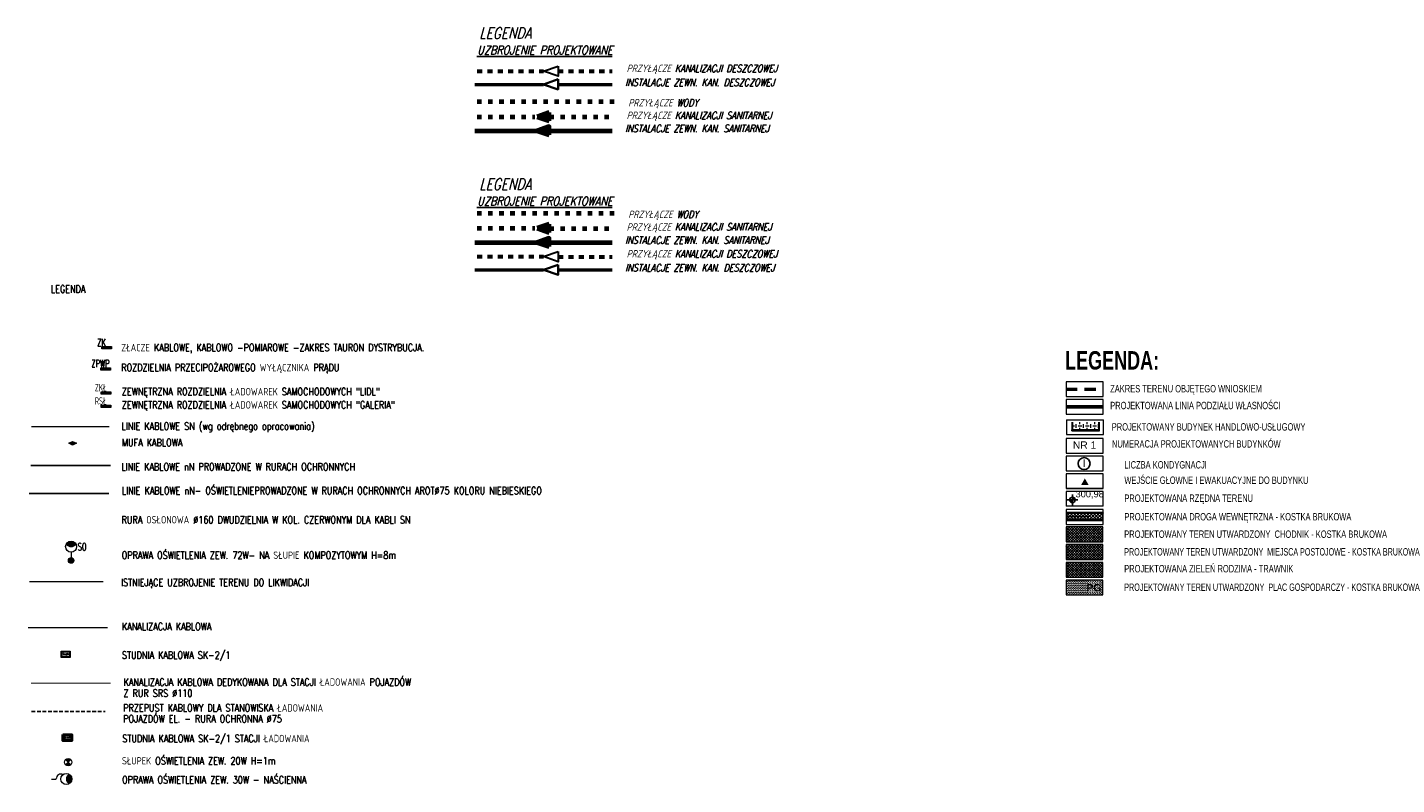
# Model space of a CAD drawing. Header units: metres. Extents: x 6567444 to 13135881, y 5574237 to 11149086.
# Tile 186 of 191: x 6568062 to 6568248, y 5574437 to 5574539. Entities that reach past the tile are written whole.
import ezdxf
from ezdxf.enums import TextEntityAlignment as Align

# ---------------------------------------------------------------- set-up
doc = ezdxf.new("R2010")
doc.units = ezdxf.units.M
for name, pattern in [('_PZT$0$Kropki przerywana 1', [250, 150, -100]), ('Ciągły', [0]), ('ISO03W100', [30, 12, -18]), ('KOR', [1.4, 0.7, -0.7]), ('Kropki i Kreski 2', [250, 150, -50, 0, -50]), ('Kropki przerywana 1', [250, 150, -100]), ('SEL_r', [1.5, 1, -0.5])]:
    doc.linetypes.add(name, pattern=pattern)
for name, color, linetype in [('_PZT$0$FORMA - Arch 01 - PZT 0 ZAKRES OPRACOWANIA', 7, 'Continuous'), ('_TT_PROJ_CHODNIK', 34, 'Continuous'), ('_TT_PROJ_DR_WEW', 165, 'Continuous'), ('_TT_PROJ_MP', 245, 'Continuous'), ('FORMA - Arch 01 - PZT 0 ZAKRES OPRACOWANIA', 7, 'Continuous'), ('FORMA - Arch 01 - PZT 1 Strefy', 7, 'Continuous'), ('FORMA - Arch 01 - PZT 2 Budynki', 7, 'Continuous'), ('FORMA - Arch 01 - PZT-3 Zagospodarowanie', 7, 'Continuous'), ('SEL_atrybut_bloku1', 7, 'Continuous'), ('SEL_atrybut_bloku2', 9, 'Continuous'), ('SEN_atrybut_bloku1', 7, 'Continuous'), ('SEN_atrybut_bloku2', 9, 'Continuous')]:
    doc.layers.add(name, color=color, linetype=linetype)
for name, color, linetype, lineweight in [('_TT_KAN_D_II etap', 116, 'Continuous', 50), ('_TT_KAN_D_PRZYLACZE_II', 114, 'KOR', 60), ('_TT_KAN_S_PRZYLACZE_II etap', 30, 'ISO03W100', 60), ('_TT_KAN_S_ZEWN_II etap', 30, 'Continuous', 70), ('_TT_opis', 7, 'Continuous', 25), ('_TT_PROJ_BUD_E2', 7, 'Ciągły', 0), ('_TT_WODA_PRZYLACZE_II etap', 150, 'ISO03W100', 53), ('SEL_do_likwidacji', 1, 'likwidacja1', 15), ('SEL_kanalizacja_kablowa_nN', 1, 'SEL_knN', 40), ('SEL_mufy_kablowe', 12, 'Continuous', 20), ('SEL_OPIS_legenda', 7, 'Continuous', 18), ('SEL_sieci_kable_nN', 7, 'SEL_eN', 35), ('SEL_sieci_kable_nN_oswietlenie', 7, 'SEL_eNN', 35), ('SEL_sieci_kable_SN', 10, 'SEL_SN', 50), ('SEL_sieci_oswietlenie_oprawy', 152, 'Continuous', 20), ('SEL_sieci_pomocnicza_przerywana', 140, 'SEL_r', 25), ('SEL_zlacze_nN', 1, 'SEL_eN', 20), ('SEN_kanalizacja_kablowa', 7, 'SEN_t', 40), ('SEN_kanalizacja_kablowa_studnie', 30, 'Continuous', 20), ('SEN_studnia_kablowa_typ', 30, 'Continuous', 20)]:
    doc.layers.add(name, color=color, linetype=linetype, lineweight=lineweight)
doc.layers.add('_TT_ZIELEN', color=7, linetype='Continuous', true_color=0xa6ea8e)
doc.styles.add('ARIAL', font='arial.ttf')
doc.styles.add('pzt_11-06-2015 (2)$0$STANDARD', font='SIMPLEX', dxfattribs={"width": 0.8, "oblique": 15.00003})
doc.styles.add('ROMANS', font='romans.shx', dxfattribs={"width": 0.9})
doc.styles.add('STYL_AUTOMATYCZNY_2', font='arial.ttf')
doc.styles.add('STYL_AUTOMATYCZNY_4', font='arial.ttf', dxfattribs={"width": 0.7})
doc.styles.add('STYL_AUTOMATYCZNY_7', font='arial.ttf', dxfattribs={"width": 0.7})
doc.styles.add('STYL_AUTOMATYCZNY_8', font='arial.ttf')
doc.linetypes.add('likwidacja1', pattern='A,0,-1,["X",ROMANS,S=0.6,R=0,X=-0.1,Y=-0.3],-1', length=2)
doc.linetypes.add('SEL_eN', pattern='A,5,["eN",ARIAL,S=1,R=0,X=1.8,Y=0.25],5', length=10)
doc.linetypes.add('SEL_eNN', pattern='A,5,["eNN",ARIAL,S=1,R=0,X=1.45,Y=0.25],5', length=10)
doc.linetypes.add('SEL_knN', pattern='A,5,["knN",ARIAL,S=1,R=0,X=1.8,Y=0.25],5', length=10)
doc.linetypes.add('SEL_SN', pattern='A,5,["SN",ARIAL,S=1,R=0,X=1.8,Y=0.25],5', length=10)
doc.linetypes.add('SEN_t', pattern='A,5,["t",ARIAL,S=1,R=0,X=2.1,Y=0.25],5', length=10)
pattern_1 = [(135, (6568046.37364, 5574235.922), (-0.1767767, -0.1767767), []), (225, (6568046.37364, 5574235.922), (0.1767767, -0.1767767), [])]

# ---------------------------------------------------------------- blocks, each defined once
blk = doc.blocks.new('oprawa zewnetrzna stojaca')
for points in [[(0.38, 0, 1), (-0.38, 0, 1)], [(2.63, 0, 0.267949), (2.25, 0.65, 0.57735), (2.25, -0.65, 0.267949)]]:
    blk.add_hatch(color=256).paths.add_polyline_path(points)
blk.add_line((1.12, 0), (0.38, 0))
for centre, radius in [((0, 0), 0.375), ((1.88, 0), 0.75)]:
    blk.add_circle(centre, radius)
blk.add_arc((2.63, 0), 0.75, 120, 240)
at = {"layer": 'SEL_atrybut_bloku1', "style": 'ROMANS', "width": 0.6, "flags": 8}
blk.add_attdef('TYP', text='', height=1, dxfattribs=at).set_placement((1.87, 0.9), align=Align.CENTER)
at = {"layer": 'SEL_atrybut_bloku2', "style": 'ROMANS', "width": 0.6, "flags": 8}
for tag, p in [('OPIS1', (1.87, -1.64)), ('OPIS2', (1.87, -2.5))]:
    blk.add_attdef(tag, text='', height=0.75, dxfattribs=at).set_placement(p, align=Align.CENTER)
blk = doc.blocks.new('studnia_SK2_1')
at = {"linetype": 'Continuous'}
h = blk.add_hatch(color=256, dxfattribs=at)
h.paths.add_polyline_path([(-0.61, 0.84), (-0.61, 0), (0.61, 0), (0.61, 0.84)])
h.paths.add_polyline_path([(0.54, 0.77), (0.54, 0.07), (-0.54, 0.07), (-0.54, 0.77)], flags=16)
for points in [[(-0.61, 0.84), (0.61, 0.84), (0.61, 0), (-0.61, 0)], [(-0.54, 0.77), (0.54, 0.77), (0.54, 0.07), (-0.54, 0.07)]]:
    blk.add_lwpolyline(points, close=True, dxfattribs=at)
at = {"linetype": 'Continuous', "flags": 128}
for points in [[(-0.61, 0.84), (0.61, 0.84), (0.61, 0), (-0.61, 0), (-0.61, 0.84)], [(-0.54, 0.77), (0.54, 0.77), (0.54, 0.07), (-0.54, 0.07), (-0.54, 0.77)]]:
    blk.add_lwpolyline(points, dxfattribs=at)
at = {"layer": 'SEN_atrybut_bloku1', "style": 'ROMANS', "width": 0.6, "flags": 8}
blk.add_attdef('TYP', text='', height=1, dxfattribs=at).set_placement((0, 0.94), align=Align.CENTER)
at = {"layer": 'SEN_atrybut_bloku2', "style": 'ROMANS', "width": 0.6, "flags": 8}
for tag, p in [('OPIS1', (0, -0.85)), ('OPIS2', (0, -1.7))]:
    blk.add_attdef(tag, text='', height=0.75, dxfattribs=at).set_placement(p, align=Align.CENTER)
at = {"layer": 'SEN_studnia_kablowa_typ', "color": 0, "style": 'ROMANS', "width": 0.6}
blk.add_text('SK-2/1', height=0.2, dxfattribs=at).set_placement((0, 0.42), align=Align.MIDDLE_CENTER)
blk = doc.blocks.new('mufa_kablowa')
blk.add_hatch(color=256).paths.add_polyline_path([(0, -0.25), (0.5, 0), (0, 0.25), (-0.5, 0)])
for p, q in [((-0.5, 0), (0, 0.25)), ((0, -0.25), (-0.5, 0)), ((0, 0.25), (0.5, 0)), ((0.5, 0), (0, -0.25))]:
    blk.add_line(p, q)
at = {"layer": 'SEL_atrybut_bloku1', "style": 'ROMANS', "width": 0.6, "flags": 8}
blk.add_attdef('TYP', text='', height=1, dxfattribs=at).set_placement((0, 0.35), align=Align.CENTER)
at = {"layer": 'SEL_atrybut_bloku2', "style": 'ROMANS', "width": 0.6, "flags": 8}
for tag, p in [('OPIS1', (0, -1.1)), ('OPIS2', (0, -1.95))]:
    blk.add_attdef(tag, text='', height=0.75, dxfattribs=at).set_placement(p, align=Align.CENTER)
blk = doc.blocks.new('*U52684')
blk.add_hatch(color=256).paths.add_polyline_path([(0.66, 0.32), (-0.66, 0.32), (-0.66, 0), (0.66, 0)])
for points in [[(-0.66, 0.32), (0.66, 0.32), (0.66, 0), (-0.66, 0)], [(-0.61, 0.27), (0.61, 0.27), (0.61, 0.05), (-0.61, 0.05)]]:
    blk.add_lwpolyline(points, close=True)
at = {"layer": 'SEL_atrybut_bloku1', "style": 'ROMANS', "width": 0.6, "flags": 8}
blk.add_attdef('TYP', text='', height=1, dxfattribs=at).set_placement((0, 0.45), align=Align.CENTER)
at = {"layer": 'SEL_atrybut_bloku2', "style": 'ROMANS', "width": 0.6, "flags": 8}
for tag, p in [('OPIS1', (0, -0.95)), ('OPIS2', (0, -1.95))]:
    blk.add_attdef(tag, text='', height=0.75, dxfattribs=at).set_placement(p, align=Align.CENTER)
blk = doc.blocks.new('oprawa zewnetrzna parkowa')
for points in [[(0.35, 0.35, 0.414214), (-0.35, 0.35), (0, 0)], [(-0.35, -0.35, 0.414214), (0.35, -0.35), (0, 0)]]:
    blk.add_hatch(color=256).paths.add_polyline_path(points)
for p, q in [((-0.35, -0.35), (0.35, 0.35)), ((-0.35, 0.35), (0.35, -0.35))]:
    blk.add_line(p, q)
blk.add_circle((0, 0), 0.5)
at = {"layer": 'SEL_atrybut_bloku1', "style": 'ROMANS', "width": 0.6, "flags": 8}
blk.add_attdef('TYP', text='', height=1, dxfattribs=at).set_placement((0.05, 0.64), align=Align.CENTER)
at = {"layer": 'SEL_atrybut_bloku2', "style": 'ROMANS', "width": 0.6, "flags": 8}
for tag, p in [('OPIS1', (-0.03, -1.4)), ('OPIS2', (-0.03, -2.26))]:
    blk.add_attdef(tag, text='', height=0.75, dxfattribs=at).set_placement(p, align=Align.CENTER)
blk = doc.blocks.new('oprawa zewnetrzna nascienna')
blk.add_hatch(color=256).paths.add_polyline_path([(2.77, 0, 0.267949), (2.4, 0.65, 0.57735), (2.4, -0.65, 0.267949)])
blk.add_line((0, 0), (0.65, 0))
blk.add_circle((2.02, 0), 0.75)
for centre, radius, start, end in [((1.26, 0.06), 0.613, 60.4419, 185.3665), ((2.77, 0), 0.75, 120, 240)]:
    blk.add_arc(centre, radius, start, end)
at = {"layer": 'SEL_atrybut_bloku1', "style": 'ROMANS', "width": 0.6, "flags": 8}
blk.add_attdef('TYP', text='', height=1, dxfattribs=at).set_placement((1.7, 0.84), align=Align.CENTER)
at = {"layer": 'SEL_atrybut_bloku2', "style": 'ROMANS', "width": 0.6, "flags": 8}
for tag, p in [('OPIS1', (1.46, -1.58)), ('OPIS2', (1.46, -2.45))]:
    blk.add_attdef(tag, text='', height=0.75, dxfattribs=at).set_placement(p, align=Align.CENTER)
blk = doc.blocks.new('PT-IE-001 PZT - instal. elektr XREFF')
at = {"layer": 'SEL_do_likwidacji'}
blk.add_lwpolyline([(6568062.04, 5574464.25), (6568072.04, 5574464.25)], dxfattribs=at)
at = {"layer": 'SEL_kanalizacja_kablowa_nN', "ltscale": 0.8, "const_width": 0.15}
blk.add_lwpolyline([(6568062.24, 5574450.46), (6568073.09, 5574450.46)], dxfattribs=at)
at = {"layer": 'SEL_sieci_kable_nN', "ltscale": 0.8, "const_width": 0.2}
blk.add_lwpolyline([(6568062.21, 5574480), (6568073.06, 5574480)], dxfattribs=at)
at = {"layer": 'SEL_sieci_kable_nN_oswietlenie', "ltscale": 0.8, "const_width": 0.2}
blk.add_lwpolyline([(6568062, 5574476.2), (6568072.84, 5574476.2)], dxfattribs=at)
at = {"layer": 'SEL_sieci_kable_SN', "const_width": 0.15}
blk.add_lwpolyline([(6568062.31, 5574485.27), (6568072.89, 5574485.27)], dxfattribs=at)
at = {"layer": 'SEL_sieci_pomocnicza_przerywana', "ltscale": 0.5}
blk.add_lwpolyline([(6568062.33, 5574446.6), (6568072.33, 5574446.6)], dxfattribs=at)
at = {"layer": 'SEN_kanalizacja_kablowa', "ltscale": 0.8, "const_width": 0.15}
blk.add_lwpolyline([(6568061.84, 5574458), (6568072.68, 5574458)], dxfattribs=at)
at = {"layer": 'SEL_kanalizacja_kablowa_nN'}
blk.add_blockref('studnia_SK2_1', (6568067.2, 5574442.63), dxfattribs=at)
at = {"layer": 'SEL_mufy_kablowe'}
blk.add_blockref('mufa_kablowa', (6568067.91, 5574483.03), dxfattribs=at)
at = {"layer": 'SEL_sieci_oswietlenie_oprawy'}
ref = blk.add_blockref('oprawa zewnetrzna stojaca', (6568067.7, 5574467.11), dxfattribs=dict(at, rotation=89.99999999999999))
ref.add_attrib('TYP', 'SO', dxfattribs={"layer": 'SEL_atrybut_bloku1', "height": 1, "style": 'ROMANS', "width": 0.6, "flags": 8}).set_placement((6568069.19, 5574468.48), align=Align.CENTER)
for name, p in [('oprawa zewnetrzna parkowa', (6568067.31, 5574439.73)), ('oprawa zewnetrzna nascienna', (6568065.04, 5574437.45))]:
    blk.add_blockref(name, p, dxfattribs=at)
at = {"layer": 'SEL_zlacze_nN'}
ref = blk.add_blockref('*U52684', (6568072.54, 5574495.83), dxfattribs=at)
ref.add_attrib('TYP', 'ZK', dxfattribs={"layer": 'SEL_atrybut_bloku1', "height": 1, "style": 'ROMANS', "width": 0.6}).set_placement((6568071.83, 5574496.22), align=Align.CENTER)
ref = blk.add_blockref('*U52684', (6568072.39, 5574492.95), dxfattribs=at)
ref.add_attrib('TYP', 'ZPWP', dxfattribs={"layer": 'SEL_atrybut_bloku1', "height": 1, "style": 'ROMANS', "width": 0.6}).set_placement((6568071.68, 5574493.34), align=Align.CENTER)
ref = blk.add_blockref('*U52684', (6568072.44, 5574489.67), dxfattribs=at)
ref.add_attrib('TYP', 'ZKŁ', dxfattribs={"layer": 'SEL_atrybut_bloku1', "height": 1, "style": 'ROMANS', "width": 0.6}).set_placement((6568071.73, 5574490.06), align=Align.CENTER)
ref = blk.add_blockref('*U52684', (6568072.44, 5574487.88), dxfattribs=at)
ref.add_attrib('TYP', 'RSŁ', dxfattribs={"layer": 'SEL_atrybut_bloku1', "height": 1, "style": 'ROMANS', "width": 0.6}).set_placement((6568071.73, 5574488.26), align=Align.CENTER)
at = {"layer": 'SEN_kanalizacja_kablowa_studnie'}
blk.add_blockref('studnia_SK2_1', (6568066.96, 5574453.96), dxfattribs=at)
at = {"layer": 'SEL_OPIS_legenda', "lineweight": 30, "style": 'ROMANS', "width": 0.8}
blk.add_text('LEGENDA', height=1, dxfattribs=at).set_placement((6568064.95, 5574503.46))
at = {"layer": 'SEL_OPIS_legenda', "style": 'ROMANS', "width": 0.8}
for s, p in [('ZŁACZE KABLOWE, KABLOWO -POMIAROWE -ZAKRES TAURON DYSTRYBUCJA.', (6568074.51, 5574495.51)), ('ROZDZIELNIA PRZECIPOŻAROWEGO WYŁĄCZNIKA PRĄDU', (6568074.51, 5574492.8)), ('ZEWNĘTRZNA ROZDZIELNIA ŁADOWAREK SAMOCHODOWYCH "LIDL"', (6568074.59, 5574489.53)), ('ZEWNĘTRZNA ROZDZIELNIA ŁADOWAREK SAMOCHODOWYCH "GALERIA"', (6568074.59, 5574487.73)), ('LINIE KABLOWE SN (wg odrębnego opracowania) ', (6568074.54, 5574484.85)), ('MUFA KABLOWA', (6568074.6, 5574482.61)), ('LINIE KABLOWE nN PROWADZONE W RURACH OCHRONNYCH ', (6568074.52, 5574479.34)), ('LINIE KABLOWE nN- OŚWIETLENIEPROWADZONE W RURACH OCHRONNYCH AROT∅75 KOLORU NIEBIESKIEGO', (6568074.57, 5574476.09)), ('RURA OSŁONOWA ∅160 DWUDZIELNIA W KOL. CZERWONYM DLA KABLI SN ', (6568074.55, 5574472.14)), ('OPRAWA OŚWIETLENIA ZEW. 72W- NA SŁUPIE KOMPOZYTOWYM H=8m ', (6568074.57, 5574467.33)), ('ISTNIEJĄCE UZBROJENIE TERENU DO LIKWIDACJI', (6568074.47, 5574463.64)), ('KANALIZACJA KABLOWA', (6568074.6, 5574457.64)), ('STUDNIA KABLOWA SK-2/1', (6568074.6, 5574453.78)), ('KANALIZACJA KABLOWA DEDYKOWANA DLA STACJI ŁADOWANIA POJAZDÓW', (6568074.81, 5574450.11)), ('Z RUR SRS ∅110', (6568074.8, 5574448.6)), ('PRZEPUST KABLOWY DLA STANOWISKA ŁADOWANIA', (6568074.77, 5574446.6)), ('POJAZDÓW EL. - RURA OCHRONNA ∅75', (6568074.77, 5574445.13)), ('STUDNIA KABLOWA SK-2/1 STACJI ŁADOWANIA', (6568074.65, 5574442.45)), ('SŁUPEK OŚWIETLENIA ZEW. 20W H=1m', (6568074.6, 5574439.42)), ('OPRAWA OŚWIETLENIA ZEW. 30W - NAŚCIENNA', (6568074.62, 5574436.85))]:
    blk.add_text(s, height=1, rotation=0, dxfattribs=at).set_placement(p)

msp = doc.modelspace()

# ---------------------------------------------------------------- hatches: boundary and pattern name
at = {"linetype": 'Continuous', "lineweight": 25}
for points in [[(6568203.6, 5574475.33), (6568203.23, 5574475.33), (6568203.26, 5574475.19), (6568203.34, 5574475.07), (6568203.46, 5574474.99), (6568203.6, 5574474.96)], [(6568203.6, 5574475.33), (6568203.98, 5574475.33), (6568203.95, 5574475.48), (6568203.87, 5574475.6), (6568203.75, 5574475.68), (6568203.6, 5574475.71)]]:
    msp.add_hatch(color=6, dxfattribs=at).paths.add_polyline_path(points)
at = {"layer": '_TT_KAN_S_PRZYLACZE_II etap', "lineweight": 70}
msp.add_hatch(color=7, dxfattribs=at).paths.add_polyline_path([(6568132.6, 5574511.62), (6568132.6, 5574512.77), (6568130.96, 5574512.2)])
at = {"layer": '_TT_KAN_S_ZEWN_II etap', "lineweight": 70}
msp.add_hatch(color=7, dxfattribs=at).paths.add_polyline_path([(6568132.6, 5574509.72), (6568132.6, 5574510.87), (6568130.96, 5574510.29)])
at = {"layer": '_TT_PROJ_BUD_E2', "linetype": 'Continuous', "lineweight": 0}
h = msp.add_hatch(dxfattribs=at)
h.set_pattern_fill('CHECKER', color=252, style=0)
h.set_pattern_definition([(0, (6568044.871, 5574228.88577), (0.5, 0.5), [0.5, -0.5]), (90, (6568045.121, 5574229.13577), (-0.5, 0.5), [0.5, -0.5])])
h.paths.add_polyline_path([(6568207.13, 5574484.86), (6568207.13, 5574485.88), (6568203.65, 5574485.88), (6568203.65, 5574484.86)])
at = {"layer": '_TT_PROJ_CHODNIK', "linetype": 'Continuous', "lineweight": 0}
h = msp.add_hatch(dxfattribs=at)
h.set_pattern_fill('ANSI37', color=34, scale=2, angle=90, style=0)
h.set_pattern_definition(pattern_1)
h.paths.add_polyline_path([(6568202.75, 5574469.66), (6568207.75, 5574469.66), (6568207.75, 5574471.66), (6568202.75, 5574471.66)])
at = {"layer": '_TT_PROJ_DR_WEW', "linetype": 'Continuous', "lineweight": 0, "ltscale": 100}
h = msp.add_hatch(dxfattribs=at)
h.set_pattern_fill('ANSI37', color=165, scale=0.1, angle=90, style=0)
h.set_pattern_definition([(135, (-48.5716, -18.60737), (-0.224506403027, -0.224506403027), []), (225, (-48.5716, -18.60737), (0.224506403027, -0.224506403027), [])])
h.paths.add_polyline_path([(6568202.77, 5574473.57), (6568202.77, 5574472.57), (6568207.77, 5574472.57), (6568207.77, 5574473.57)])
at = {"layer": '_TT_PROJ_MP', "linetype": 'Continuous', "lineweight": 0}
h = msp.add_hatch(dxfattribs=at)
h.set_pattern_fill('ANSI37', color=245, scale=2, angle=90, style=0)
h.set_pattern_definition(pattern_1)
h.paths.add_polyline_path([(6568202.75, 5574467.26), (6568207.75, 5574467.26), (6568207.75, 5574469.26), (6568202.75, 5574469.26)])
at = {"layer": '_TT_ZIELEN', "linetype": 'Continuous', "lineweight": 13, "true_color": 0xa6ea8e}
h = msp.add_hatch(dxfattribs=at)
h.set_pattern_fill('ANSI37', color=81, scale=2, angle=90, style=0)
h.set_pattern_definition([(135, (6568046.37364, 5574238.322), (-0.1767767, -0.1767767), []), (225, (6568046.37364, 5574238.322), (0.1767767, -0.1767767), [])])
h.paths.add_polyline_path([(6568202.75, 5574464.86), (6568207.75, 5574464.86), (6568207.75, 5574466.86), (6568202.75, 5574466.86)])
at = {"layer": 'FORMA - Arch 01 - PZT 1 Strefy', "linetype": 'Continuous', "lineweight": 13, "true_color": 0xf9f271}
h = msp.add_hatch(dxfattribs=at)
h.set_pattern_fill('SAND', color=51, scale=2, style=0)
h.set_pattern_definition([(45, (6568046.37364, 5574238.322), (-0.31819805, 0.31819805), [-0.15, 0.15, -0.15]), (45, (6568046.69164, 5574238.322), (-0.31819805, 0.31819805), [-0.15, 0.15, -0.15]), (135, (6568046.37364, 5574238.322), (-0.31819805, -0.31819805), [0.075, -0.3, 0.075]), (135, (6568046.69164, 5574238.322), (-0.31819805, -0.31819805), [0.075, -0.3, 0.075])])
h.paths.add_polyline_path([(6568202.75, 5574462.46), (6568207.75, 5574462.46), (6568207.75, 5574464.46), (6568202.75, 5574464.46)])
at = {"layer": 'FORMA - Arch 01 - PZT 2 Budynki', "linetype": 'Continuous', "lineweight": 0}
for points in [[(6568203.65, 5574484.86), (6568203.65, 5574485.89), (6568203.51, 5574485.89), (6568203.51, 5574484.86)], [(6568207.13, 5574484.86), (6568207.27, 5574484.86), (6568207.27, 5574485.89), (6568207.13, 5574485.89)], [(6568203.51, 5574484.86), (6568203.51, 5574484.72), (6568203.65, 5574484.86)], [(6568203.65, 5574484.86), (6568203.51, 5574484.72), (6568203.65, 5574484.72)], [(6568207.13, 5574484.86), (6568203.65, 5574484.86), (6568203.65, 5574484.72), (6568207.13, 5574484.72)], [(6568207.13, 5574484.86), (6568207.27, 5574484.72), (6568207.27, 5574484.86)], [(6568207.13, 5574484.72), (6568207.27, 5574484.72), (6568207.13, 5574484.86)], [(6568204.79, 5574477.38), (6568205.79, 5574477.38), (6568205.29, 5574478.25)]]:
    msp.add_hatch(color=251, dxfattribs=at).paths.add_polyline_path(points)

# ---------------------------------------------------------------- linework, layer by layer
at = {"color": 7, "linetype": 'Continuous', "lineweight": 13, "ltscale": 0.02}
for p, q in [((6568207.76, 5574491.37), (6568202.76, 5574491.37)), ((6568202.76, 5574491.37), (6568202.76, 5574489.37)), ((6568207.76, 5574489.37), (6568207.76, 5574491.37)), ((6568202.76, 5574489.37), (6568207.76, 5574489.37)), ((6568207.76, 5574488.97), (6568202.76, 5574488.97)), ((6568202.76, 5574488.97), (6568202.76, 5574486.97)), ((6568207.76, 5574486.97), (6568207.76, 5574488.97)), ((6568202.76, 5574486.97), (6568207.76, 5574486.97)), ((6568202.8, 5574486.22), (6568202.8, 5574484.22)), ((6568202.8, 5574486.22), (6568207.8, 5574486.22)), ((6568207.8, 5574484.22), (6568207.8, 5574486.22)), ((6568207.77, 5574483.68), (6568202.77, 5574483.68)), ((6568202.77, 5574483.68), (6568202.77, 5574481.68)), ((6568202.8, 5574484.22), (6568207.8, 5574484.22)), ((6568207.77, 5574481.68), (6568207.77, 5574483.68)), ((6568202.77, 5574481.68), (6568207.77, 5574481.68)), ((6568207.77, 5574481.28), (6568202.77, 5574481.28)), ((6568202.77, 5574481.28), (6568202.77, 5574479.28)), ((6568207.77, 5574479.28), (6568207.77, 5574481.28)), ((6568202.77, 5574479.28), (6568207.77, 5574479.28)), ((6568207.77, 5574478.88), (6568202.77, 5574478.88)), ((6568202.77, 5574478.88), (6568202.77, 5574476.88)), ((6568207.77, 5574476.88), (6568207.77, 5574478.88)), ((6568202.77, 5574476.88), (6568207.77, 5574476.88)), ((6568207.77, 5574476.88), (6568202.77, 5574476.88)), ((6568207.77, 5574474.01), (6568202.77, 5574474.01)), ((6568202.77, 5574474.01), (6568202.77, 5574472.01)), ((6568207.77, 5574472.01), (6568207.77, 5574474.01)), ((6568207.75, 5574471.66), (6568202.75, 5574471.66)), ((6568202.75, 5574471.66), (6568202.75, 5574469.66)), ((6568202.77, 5574472.01), (6568207.77, 5574472.01)), ((6568207.75, 5574469.66), (6568207.75, 5574471.66)), ((6568202.75, 5574469.66), (6568207.75, 5574469.66)), ((6568202.75, 5574469.26), (6568202.75, 5574467.26)), ((6568207.75, 5574469.26), (6568202.75, 5574469.26)), ((6568207.75, 5574467.26), (6568207.75, 5574469.26)), ((6568202.75, 5574467.26), (6568207.75, 5574467.26)), ((6568207.75, 5574466.86), (6568202.75, 5574466.86)), ((6568202.75, 5574466.86), (6568202.75, 5574464.86)), ((6568207.75, 5574464.86), (6568207.75, 5574466.86)), ((6568202.75, 5574464.86), (6568207.75, 5574464.86)), ((6568207.75, 5574464.46), (6568202.75, 5574464.46)), ((6568202.75, 5574464.46), (6568202.75, 5574462.46)), ((6568207.75, 5574462.46), (6568207.75, 5574464.46)), ((6568202.75, 5574462.46), (6568207.75, 5574462.46))]:
    msp.add_line(p, q, dxfattribs=at)
at = {"color": 6, "linetype": 'Continuous', "lineweight": 25, "ltscale": 0.02}
for p, q in [((6568203.6, 5574474.58), (6568203.6, 5574476.08)), ((6568202.85, 5574475.33), (6568204.35, 5574475.33))]:
    msp.add_line(p, q, dxfattribs=at)
msp.add_circle((6568203.6, 5574475.33), 0.375, dxfattribs=at)
at = {"layer": '_PZT$0$FORMA - Arch 01 - PZT 0 ZAKRES OPRACOWANIA', "color": 6, "linetype": '_PZT$0$Kropki przerywana 1', "lineweight": 50, "ltscale": 0.01, "const_width": 0.5}
msp.add_lwpolyline([(6568202.76, 5574487.96), (6568207.76, 5574487.96)], dxfattribs=at)
at = {"layer": '_TT_KAN_D_II etap'}
for p, q in [((6568122.5, 5574506.57), (6568131.82, 5574506.57)), ((6568133.79, 5574506.57), (6568141.14, 5574506.57))]:
    msp.add_line(p, q, dxfattribs=at)
at = {"layer": '_TT_KAN_D_II etap', "lineweight": 35}
msp.add_lwpolyline([(6568133.79, 5574507.26), (6568133.79, 5574505.88), (6568131.82, 5574506.57), (6568133.79, 5574507.26)], dxfattribs=at)
at = {"layer": '_TT_KAN_D_PRZYLACZE_II'}
for p, q in [((6568122.81, 5574508.36), (6568131.82, 5574508.36)), ((6568133.79, 5574508.35), (6568141.14, 5574508.35))]:
    msp.add_line(p, q, dxfattribs=at)
at = {"layer": '_TT_KAN_D_PRZYLACZE_II', "linetype": 'Continuous', "lineweight": 30}
msp.add_lwpolyline([(6568133.79, 5574509.04), (6568133.79, 5574507.67), (6568131.82, 5574508.36), (6568133.79, 5574509.04)], dxfattribs=at)
at = {"layer": '_TT_KAN_S_PRZYLACZE_II etap', "color": 7, "lineweight": 70, "ltscale": 0.05}
for p, q in [((6568122.81, 5574512.2), (6568130.66, 5574512.2)), ((6568132.6, 5574512.19), (6568141.45, 5574512.19))]:
    msp.add_line(p, q, dxfattribs=at)
at = {"layer": '_TT_KAN_S_PRZYLACZE_II etap', "color": 7, "lineweight": 70}
msp.add_lwpolyline([(6568132.6, 5574511.62), (6568132.6, 5574512.77), (6568130.96, 5574512.2), (6568132.6, 5574511.62)], dxfattribs=at)
at = {"layer": '_TT_KAN_S_ZEWN_II etap', "color": 7, "lineweight": 70}
msp.add_line((6568122.5, 5574510.29), (6568141.14, 5574510.29), dxfattribs=at)
msp.add_lwpolyline([(6568132.6, 5574509.72), (6568132.6, 5574510.87), (6568130.96, 5574510.29), (6568132.6, 5574509.72)], dxfattribs=at)
at = {"layer": '_TT_WODA_PRZYLACZE_II etap', "color": 7, "linetype": 'ISO03W100', "lineweight": 70, "ltscale": 0.05}
msp.add_line((6568122.81, 5574514.24, 777.15), (6568141.45, 5574514.24, 777.15), dxfattribs=at)
at = {"layer": 'FORMA - Arch 01 - PZT 0 ZAKRES OPRACOWANIA', "color": 1, "linetype": 'Kropki przerywana 1', "lineweight": 50, "ltscale": 0.01}
msp.add_line((6568202.76, 5574490.37), (6568207.76, 5574490.37), dxfattribs=at)
at = {"layer": 'FORMA - Arch 01 - PZT 2 Budynki', "color": 7, "linetype": 'Continuous', "lineweight": 18, "ltscale": 0.02, "flags": 128}
for points in [[(6568203.51, 5574485.89), (6568203.51, 5574484.86)], [(6568203.65, 5574484.86), (6568203.65, 5574485.89)], [(6568207.13, 5574485.89), (6568207.13, 5574484.86)], [(6568207.27, 5574484.86), (6568207.27, 5574485.89)], [(6568203.51, 5574484.72), (6568203.51, 5574484.86)], [(6568203.51, 5574484.72), (6568207.27, 5574484.72)], [(6568207.13, 5574484.86), (6568203.65, 5574484.86)], [(6568207.27, 5574484.72), (6568207.27, 5574484.86)]]:
    msp.add_lwpolyline(points, dxfattribs=at)
at = {"layer": 'FORMA - Arch 01 - PZT 2 Budynki', "color": 7, "linetype": 'Continuous', "lineweight": 25, "ltscale": 0.02}
msp.add_circle((6568205.19, 5574480.26), 0.815, dxfattribs=at)
at = {"layer": 'FORMA - Arch 01 - PZT-3 Zagospodarowanie', "color": 7, "linetype": 'Continuous', "lineweight": 13, "ltscale": 0.02}
for p, q in [((6568207.77, 5574476.48), (6568202.77, 5574476.48)), ((6568202.77, 5574476.48), (6568202.77, 5574474.48)), ((6568207.77, 5574474.48), (6568207.77, 5574476.48)), ((6568207.77, 5574474.48), (6568202.77, 5574474.48))]:
    msp.add_line(p, q, dxfattribs=at)
at = {"layer": 'FORMA - Arch 01 - PZT-3 Zagospodarowanie', "color": 7, "linetype": 'Continuous', "lineweight": 35, "ltscale": 0.02}
for p, q in [((6568202.77, 5574473.57), (6568207.77, 5574473.57)), ((6568202.77, 5574472.57), (6568207.77, 5574472.57))]:
    msp.add_line(p, q, dxfattribs=at)
at = {"layer": 'FORMA - Arch 01 - PZT-3 Zagospodarowanie', "color": 7, "linetype": 'Kropki i Kreski 2', "lineweight": 18, "ltscale": 0.02}
msp.add_line((6568202.77, 5574473.07), (6568207.77, 5574473.07), dxfattribs=at)

# ---------------------------------------------------------------- texts
at = {"color": 7, "linetype": 'Continuous', "lineweight": 25, "style": 'STYL_AUTOMATYCZNY_7', "width": 0.7}
for s, p in [('ZAKRES TERENU OBJĘTEGO WNIOSKIEM', (6568208.73, 5574489.93)), ('PROJEKTOWANA LINIA PODZIAŁU WŁASNOŚCI', (6568208.73, 5574487.65))]:
    msp.add_text(s, height=1, dxfattribs=at).set_placement(p)
at = {"color": 7, "linetype": 'Continuous', "lineweight": 25, "attachment_point": 4}
for s, insert, char_height, style in [('\\A1;{\\pql;\\fArial|b1|i0|c238|p0;\\W0.700000;LEGENDA:}', (6568202.6, 5574494.26), 2.5, 'STYL_AUTOMATYCZNY_4'), ('\\A1;{\\pql;\\fArial|b0|i0|c238|p0;\\W0.700000;PROJEKTOWANY BUDYNEK \\fArial|b0|i0|c238|p0;\\W0.700000;HANDLOWO-USŁUGOWY}', (6568208.94, 5574485.24), 1, 'STYL_AUTOMATYCZNY_7'), ('\\A1;{\\pql;\\fArial|b0|i0|c238|p0;\\W0.700000;NUMERACJA PROJEKTOWANYCH BUDYNKÓW}', (6568208.97, 5574482.93), 1, 'STYL_AUTOMATYCZNY_7'), ('\\A1;{\\pql;\\fArial|b0|i0|c238|p0;\\W0.700000;LICZBA KONDYGNACJI}', (6568210.65, 5574480.09), 1, 'STYL_AUTOMATYCZNY_7'), ('\\A1;{\\pql;\\fArial|b0|i0|c238|p0;\\W0.700000;WEJŚCIE GŁOWNE I EWAKUACYJNE DO BUDYNKU}', (6568210.65, 5574478), 1, 'STYL_AUTOMATYCZNY_7'), ('\\A1;{\\pql;\\fArial|b0|i0|c238|p0;\\W0.700000;PROJEKTOWANA RZĘDNA TERENU}', (6568210.65, 5574475.42), 1, 'STYL_AUTOMATYCZNY_7'), ('\\A1;{\\pql;\\fArial|b0|i0|c238|p0;\\W0.700000;PROJEKTOWANA DROGA WEWNĘTRZNA - \\fArial|b0|i0|c238|p0;\\C1;\\W0.700000;KOSTKA BRUKOWA}', (6568210.65, 5574472.9), 1, 'STYL_AUTOMATYCZNY_7'), ('\\A1;{\\pql;\\fArial|b0|i0|c238|p0;\\W0.700000;PROJEKTOWANY TEREN UTWARDZONY \\fArial|b0|i0|c238|p0;\\W0.700000; CHODNIK \\fArial|b0|i0|c238|p0;\\W0.700000;- \\fArial|b0|i0|c238|p0;\\C1;\\W0.700000;KOSTKA BRUKOWA}', (6568210.63, 5574470.68), 1, 'STYL_AUTOMATYCZNY_7'), ('\\A1;{\\pql;\\fArial|b0|i0|c238|p0;\\W0.700000;PROJEKTOWANY TEREN UTWARDZONY  \\fArial|b0|i0|c238|p0;\\W0.700000;MIEJSCA POSTOJOWE\\fArial|b0|i0|c238|p0;\\W0.700000; - \\fArial|b0|i0|c238|p0;\\C1;\\W0.700000;KOSTKA BRUKOWA}', (6568210.63, 5574468.28), 1, 'STYL_AUTOMATYCZNY_7'), ('\\A1;{\\pql;\\fArial|b0|i0|c238|p0;\\W0.700000;PROJEKTOWANA ZIELEŃ \\fArial|b0|i0|c238|p0;\\W0.700000;RODZIMA\\fArial|b0|i0|c238|p0;\\W0.700000; - \\fArial|b0|i0|c238|p0;\\C1;\\W0.700000;TRAWNIK}', (6568210.63, 5574465.99), 1, 'STYL_AUTOMATYCZNY_7'), ('\\A1;{\\pql;\\fArial|b0|i0|c238|p0;\\W0.700000;PROJEKTOWANY TEREN UTWARDZONY  \\fArial|b0|i0|c238|p0;\\W0.700000;PLAC GOSPODARCZY\\fArial|b0|i0|c238|p0;\\W0.700000; - \\fArial|b0|i0|c238|p0;\\C1;\\W0.700000;KOSTKA BRUKOWA}', (6568210.63, 5574463.48), 1, 'STYL_AUTOMATYCZNY_7')]:
    msp.add_mtext(s, dxfattribs=dict(at, insert=insert, char_height=char_height, style=style))
at = {"color": 6, "linetype": 'Continuous', "lineweight": 25, "insert": (6568204.02, 5574475.52), "char_height": 0.9, "width": 3.7752, "attachment_point": 7, "style": 'STYL_AUTOMATYCZNY_2'}
msp.add_mtext('\\A1;{\\pql;\\fArial|b0|i0|c238|p0;\\W1.000000;300,98}', dxfattribs=at)
at = {"layer": '_TT_opis', "linetype": 'Continuous', "style": 'pzt_11-06-2015 (2)$0$STANDARD', "oblique": 15, "width": 0.8}
for s, height, p in [('LEGENDA', 1.5, (6568123.09, 5574517.44, 20.34)), ('%%UUZBROJENIE PROJEKTOWANE', 1.2, (6568122.81, 5574515.28, 20.34))]:
    msp.add_text(s, height=height, rotation=0, dxfattribs=at).set_placement(p)
at = {"layer": '_TT_opis', "char_height": 1, "attachment_point": 1, "style": 'pzt_11-06-2015 (2)$0$STANDARD'}
for s, insert in [('\\Fromans|c238;PRZYŁĄCZE KANALIZACJI SANITARNEJ', (6568143.1, 5574512.88)), ('\\Fromans|c238;\\W0.8;PRZYŁĄCZE WODY', (6568143.32, 5574514.59)), ('\\Fromans|c238;PRZYŁĄCZE KANALIZACJI DESZCZOWEJ', (6568143.1, 5574509.24))]:
    msp.add_mtext(s, dxfattribs=dict(at, insert=insert))
at = {"layer": '_TT_opis', "char_height": 1, "width": 28.2623, "attachment_point": 1, "style": 'pzt_11-06-2015 (2)$0$STANDARD'}
for s, insert in [('INSTALACJE ZEWN. KAN. SANITARNEJ', (6568142.9, 5574511.09)), ('INSTALACJE ZEWN. KAN. DESZCZOWEJ', (6568142.9, 5574507.34))]:
    msp.add_mtext(s, dxfattribs=dict(at, insert=insert))
at = {"layer": 'FORMA - Arch 01 - PZT 2 Budynki', "color": 7, "linetype": 'Continuous', "lineweight": 25, "char_height": 1, "attachment_point": 4, "style": 'STYL_AUTOMATYCZNY_2'}
for s, insert in [('\\A1;{\\pql;\\fArial|b0|i0|c238|p0;\\W1.000000;NR 1}', (6568203.66, 5574482.78)), ('\\A1;{\\pql;\\fArial|b0|i0|c238|p0;\\W1.000000;I}', (6568205, 5574480.32))]:
    msp.add_mtext(s, dxfattribs=dict(at, insert=insert))
at = {"layer": 'FORMA - Arch 01 - PZT-3 Zagospodarowanie', "color": 7, "linetype": 'Continuous', "lineweight": 70, "insert": (6568205.51, 5574463.41), "char_height": 1, "attachment_point": 4, "style": 'STYL_AUTOMATYCZNY_8'}
msp.add_mtext('\\A1;{\\pql;\\fArial|b1|i0|c238|p0;\\W1.000000;PG}', dxfattribs=at)

# ---------------------------------------------------------------- next in the draw order: block references
msp.add_blockref('PT-IE-001 PZT - instal. elektr XREFF', (0, 0))

# ---------------------------------------------------------------- next in the draw order: hatches: boundary and pattern name
at = {"layer": '_TT_KAN_S_PRZYLACZE_II etap', "lineweight": 70}
msp.add_hatch(color=256, dxfattribs=at).paths.add_polyline_path([(6568132.6, 5574526.77), (6568132.6, 5574527.92), (6568130.96, 5574527.35)])
at = {"layer": '_TT_KAN_S_ZEWN_II etap', "lineweight": 70}
msp.add_hatch(color=256, dxfattribs=at).paths.add_polyline_path([(6568132.6, 5574524.87), (6568132.6, 5574526.02), (6568130.96, 5574525.44)])

# ---------------------------------------------------------------- next in the draw order: linework, layer by layer
at = {"layer": '_TT_KAN_D_II etap', "color": 7}
for p, q in [((6568122.5, 5574531.74), (6568131.82, 5574531.74)), ((6568133.79, 5574531.74), (6568141.14, 5574531.74))]:
    msp.add_line(p, q, dxfattribs=at)
at = {"layer": '_TT_KAN_D_II etap', "color": 7, "lineweight": 35}
msp.add_lwpolyline([(6568133.79, 5574532.43), (6568133.79, 5574531.05), (6568131.82, 5574531.74), (6568133.79, 5574532.43)], dxfattribs=at)
at = {"layer": '_TT_KAN_D_PRZYLACZE_II', "color": 7}
for p, q in [((6568122.81, 5574533.53), (6568131.82, 5574533.52)), ((6568133.79, 5574533.52), (6568141.14, 5574533.52))]:
    msp.add_line(p, q, dxfattribs=at)
at = {"layer": '_TT_KAN_D_PRZYLACZE_II', "color": 7, "linetype": 'Continuous', "lineweight": 30}
msp.add_lwpolyline([(6568133.79, 5574534.21), (6568133.79, 5574532.84), (6568131.82, 5574533.52), (6568133.79, 5574534.21)], dxfattribs=at)
at = {"layer": '_TT_KAN_S_PRZYLACZE_II etap', "lineweight": 70, "ltscale": 0.05}
for p, q in [((6568122.81, 5574527.35), (6568130.66, 5574527.35)), ((6568132.6, 5574527.34), (6568141.45, 5574527.34))]:
    msp.add_line(p, q, dxfattribs=at)
at = {"layer": '_TT_KAN_S_PRZYLACZE_II etap', "lineweight": 70}
msp.add_lwpolyline([(6568132.6, 5574526.77), (6568132.6, 5574527.92), (6568130.96, 5574527.35), (6568132.6, 5574526.77)], dxfattribs=at)
at = {"layer": '_TT_KAN_S_ZEWN_II etap', "lineweight": 70}
msp.add_line((6568122.5, 5574525.44), (6568141.14, 5574525.44), dxfattribs=at)
msp.add_lwpolyline([(6568132.6, 5574524.87), (6568132.6, 5574526.02), (6568130.96, 5574525.44), (6568132.6, 5574524.87)], dxfattribs=at)
at = {"layer": '_TT_WODA_PRZYLACZE_II etap', "linetype": 'ISO03W100', "lineweight": 70, "ltscale": 0.05}
msp.add_line((6568122.81, 5574529.39, 777.15), (6568141.45, 5574529.39, 777.15), dxfattribs=at)

# ---------------------------------------------------------------- next in the draw order: texts
at = {"layer": '_TT_opis', "linetype": 'Continuous', "style": 'pzt_11-06-2015 (2)$0$STANDARD', "oblique": 15, "width": 0.8}
for s, height, p in [('LEGENDA', 1.5, (6568123.09, 5574537.95, 20.34)), ('%%UUZBROJENIE PROJEKTOWANE', 1.2, (6568122.81, 5574535.78, 20.34))]:
    msp.add_text(s, height=height, rotation=0, dxfattribs=at).set_placement(p)
at = {"layer": '_TT_opis', "char_height": 1, "attachment_point": 1, "style": 'pzt_11-06-2015 (2)$0$STANDARD'}
for s, insert in [('\\Fromans|c238;PRZYŁĄCZE KANALIZACJI DESZCZOWEJ', (6568143.1, 5574534.41)), ('\\Fromans|c238;\\W0.8;PRZYŁĄCZE WODY', (6568143.32, 5574529.74)), ('\\Fromans|c238;PRZYŁĄCZE KANALIZACJI SANITARNEJ', (6568143.1, 5574528.03))]:
    msp.add_mtext(s, dxfattribs=dict(at, insert=insert))
at = {"layer": '_TT_opis', "char_height": 1, "width": 28.2623, "attachment_point": 1, "style": 'pzt_11-06-2015 (2)$0$STANDARD'}
for s, insert in [('INSTALACJE ZEWN. KAN. DESZCZOWEJ', (6568142.9, 5574532.51)), ('INSTALACJE ZEWN. KAN. SANITARNEJ', (6568142.9, 5574526.24))]:
    msp.add_mtext(s, dxfattribs=dict(at, insert=insert))

doc.saveas('drawing.dxf')
